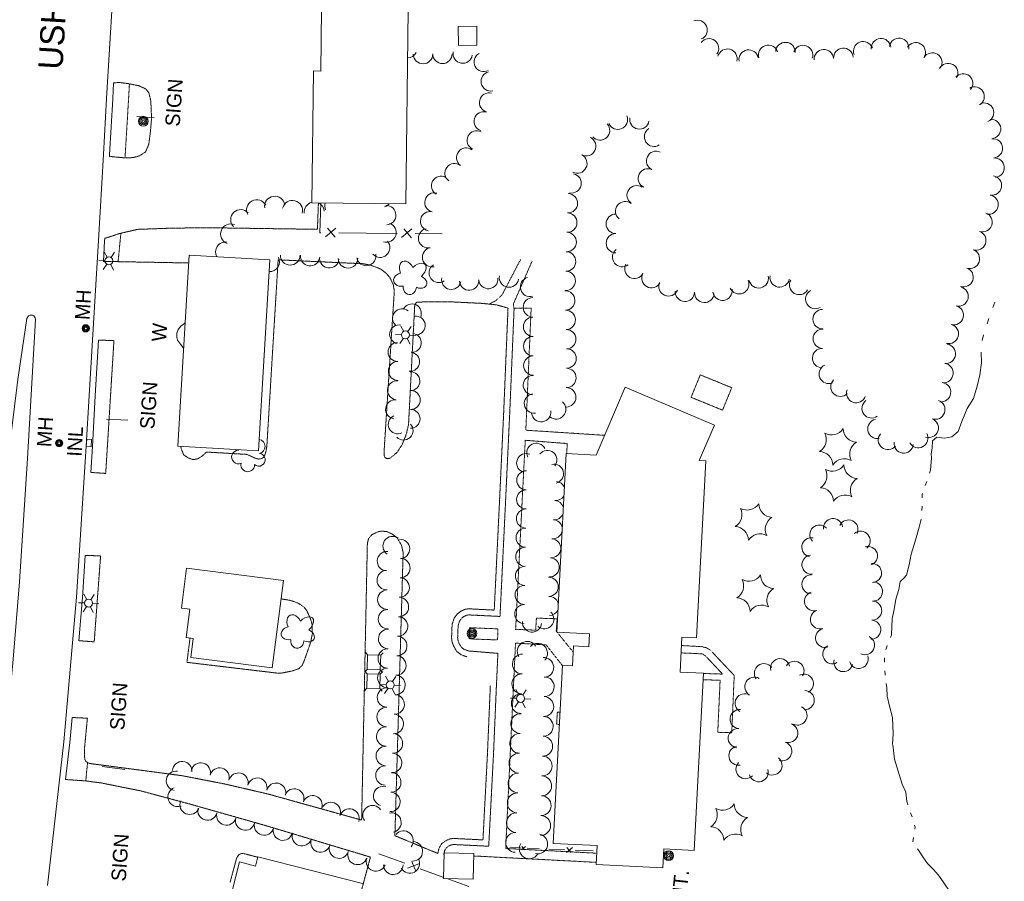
# Model space of a CAD drawing. Extents: x 386733 to 390135, y 98190 to 100008.
# Tile 8 of 12: x 387838 to 388244, y 99243 to 99598. Entities that reach past the tile are written whole.
import ezdxf
from ezdxf.enums import TextEntityAlignment as Align

# ---------------------------------------------------------------- set-up
doc = ezdxf.new("R2010")
doc.units = 0
doc.header["$LTSCALE"] = 0.005
doc.header["$MEASUREMENT"] = 0
for name, pattern in [('DGN Style 3', [37.5, 25, -12.5]), ('DGN Style 4', [56.5, 25, -12.5, 6.5, -12.5]), ('DGN Style 5', [20, 10, -10]), ('DGN Style 6', [74.75, 25, -12.5, 6.25, -12.5, 6, -12.5])]:
    doc.linetypes.add(name, pattern=pattern)
for name, color, linetype, lineweight in [('E_DRN_Grate', 5, 'Continuous', 15), ('E_DWY', 2, 'DGN Style 3', 15), ('E_LAND_Vegetation', 3, 'Continuous', 15), ('E_MISCPROP', 30, 'Continuous', 15), ('E_MISCPROP_HvyLine', 241, 'Continuous', 25), ('E_MISCPROP_Railing', 30, 'Continuous', 15), ('E_PATH_Sidewalk', 2, 'DGN Style 5', 15), ('E_RDWY', 21, 'Continuous', 25), ('E_RDWY_Name', 21, 'Continuous', 15), ('E_UTL_AboveGroundPipe', 30, 'DGN Style 4', 15), ('E_WTR', 4, 'DGN Style 6', 15)]:
    doc.layers.add(name, color=color, linetype=linetype, lineweight=lineweight)
doc.styles.add('Style-IGR_FONT_0', font='IGR_FONT_0.shx')

# ---------------------------------------------------------------- blocks, each defined once
blk = doc.blocks.new('WAL')
at = {"layer": 'E_MISCPROP_Railing', "color": 40, "linetype": 'Continuous', "lineweight": 0, "style": 'Style-IGR_FONT_0'}
blk.add_text('W', height=6, rotation=360, dxfattribs=at).set_placement((-2.3, -0.01), align=Align.MIDDLE_LEFT)
blk = doc.blocks.new('INLT')
at = {"layer": 'E_MISCPROP_Railing', "color": 40, "linetype": 'Continuous', "lineweight": 0, "flags": 128}
blk.add_lwpolyline([(3, -2), (3, 0), (0, 0), (0, -2), (3, -2)], dxfattribs=at)
blk = doc.blocks.new('INL')
at = {"layer": 'E_MISCPROP_Railing', "color": 40, "linetype": 'Continuous', "lineweight": 0, "style": 'Style-IGR_FONT_0'}
blk.add_text('INL', height=6, rotation=0, dxfattribs=at).set_placement((-5.79, -2.75))
blk = doc.blocks.new('MHO_8')
at = {"layer": 'E_DRN_Grate', "color": 20, "linetype": 'Continuous', "lineweight": 0}
for centre, radius in [((0.04, -0.06), 1.5), ((0.04, -0.06), 1.22), ((0.04, -0.07), 0.968), ((0.01, -0.08), 0.605)]:
    blk.add_circle(centre, radius, dxfattribs=at)
blk = doc.blocks.new('MHT_6')
at = {"layer": 'E_DRN_Grate', "color": 20, "linetype": 'Continuous', "lineweight": 0, "style": 'Style-IGR_FONT_0'}
blk.add_text('MH', height=6, rotation=0.0001, dxfattribs=at).set_placement((-0.35, -3.06), align=Align.CENTER)
blk = doc.blocks.new('MHO_9')
at = {"layer": 'E_DRN_Grate', "color": 20, "linetype": 'Continuous', "lineweight": 0}
for centre, radius in [((0.04, -0.06), 1.5), ((0.04, -0.06), 1.22), ((0.04, -0.07), 0.968), ((0.01, -0.08), 0.605)]:
    blk.add_circle(centre, radius, dxfattribs=at)
blk = doc.blocks.new('MHT_7')
at = {"layer": 'E_DRN_Grate', "color": 20, "linetype": 'Continuous', "lineweight": 0, "style": 'Style-IGR_FONT_0'}
blk.add_text('MH', height=6, rotation=360, dxfattribs=at).set_placement((-0.35, -3.06), align=Align.CENTER)
blk = doc.blocks.new('PED')
at = {"layer": 'E_UTL_AboveGroundPipe', "color": 101, "linetype": 'Continuous', "lineweight": 13}
for p, q in [((-2.34, 2.71), (-3.29, 3.77)), ((3.06, 2.71), (4.02, 3.77)), ((-3.29, -4.35), (-2.34, -3.29)), ((4.02, -4.35), (3.06, -3.29))]:
    blk.add_line(p, q, dxfattribs=at)
at = {"layer": 'E_UTL_AboveGroundPipe', "color": 101, "linetype": 'Continuous', "lineweight": 13, "flags": 128}
blk.add_lwpolyline([(-2.34, -3.29), (3.06, -3.29), (3.06, 2.71), (-2.34, 2.71)], close=True, dxfattribs=at)
blk = doc.blocks.new('LTP')
at = {"layer": 'E_MISCPROP', "color": 20, "linetype": 'Continuous', "lineweight": 0}
for p, q in [((-1.61, 0.09), (-4.22, 0.17)), ((-0.78, 1.46), (-1.98, 3.76)), ((0.86, 1.37), (2.22, 3.6)), ((1.66, 0), (4.18, -0.06)), ((-0.86, -1.4), (-2.22, -3.59)), ((0.78, -1.44), (2.02, -3.62))]:
    blk.add_line(p, q, dxfattribs=at)
blk.add_arc((0.02, 0.01), 1.64, 0, 360, dxfattribs=at)
blk = doc.blocks.new('POLE')
at = {"layer": 'E_MISCPROP', "color": 20, "linetype": 'Continuous', "lineweight": 0}
for radius in [2.02, 1.51, 1.01, 0.504]:
    blk.add_circle((0.03, -0.09), radius, dxfattribs=at)
blk = doc.blocks.new('POLE_2')
at = {"layer": 'E_MISCPROP', "color": 20, "linetype": 'Continuous', "lineweight": 0}
for centre, radius in [((-0.01, 0.02), 2.02), ((-0.01, 0.03), 1.52), ((0, -0.01), 1.01), ((0, 0), 0.502)]:
    blk.add_circle(centre, radius, dxfattribs=at)
blk = doc.blocks.new('ANT_1')
at = {"layer": 'E_MISCPROP', "color": 20, "linetype": 'Continuous', "lineweight": 0, "style": 'Style-IGR_FONT_0'}
blk.add_text('ANT.', height=6, rotation=359.9999, dxfattribs=at).set_placement((0.55, 2.61), align=Align.MIDDLE_LEFT)
blk = doc.blocks.new('PINEL')
at = {"layer": 'E_LAND_Vegetation', "color": 93, "linetype": 'Continuous', "lineweight": 0}
for centre, start, end in [((-8.23, 7.26), 275.2112, 0.9761), ((2.17, 10.66), 215.2112, 300.9761), ((10.31, 3.35), 155.2112, 240.9761), ((-10.49, -3.45), 335.2112, 60.9761), ((8.05, -7.36), 95.2112, 180.9761), ((-2.35, -10.75), 35.2112, 120.9761)]:
    blk.add_arc(centre, 5.72, start, end, dxfattribs=at)
blk = doc.blocks.new('TREE')
at = {"layer": 'E_LAND_Vegetation', "color": 93, "linetype": 'Continuous', "lineweight": 0}
for centre, major_axis, ratio in [((-1.07, 3.38), (0.91, -3.32), 0.782863), ((2.88, 1.66), (-3.52, -1.95), 0.691916), ((-3.74, -0.07), (3.29, -0.08), 0.832022), ((-1.48, -3.66), (1.2, 3.24), 0.716896), ((2.54, -2.64), (-3.34, 3.06), 0.560249)]:
    blk.add_ellipse(centre, major_axis=major_axis, ratio=ratio, start_param=1.570796, end_param=4.712389, dxfattribs=at)
blk = doc.blocks.new('SIGN')
at = {"layer": 'E_MISCPROP', "color": 20, "linetype": 'Continuous', "lineweight": 0, "style": 'Style-IGR_FONT_0'}
blk.add_text('SIGN', height=6, rotation=0, dxfattribs=at).set_placement((0, 0), align=Align.MIDDLE_LEFT)

msp = doc.modelspace()

# ---------------------------------------------------------------- linework, layer by layer
at = {"layer": 'E_DWY', "color": 51, "linetype": 'DGN Style 3', "lineweight": 0, "flags": 128}
for points in [[(387877.04, 99571.71), (387879.35, 99571.89), (387882.73, 99571.45), (387887.47, 99570.53), (387890.35, 99569.17), (387891.58, 99567.53), (387892.37, 99564.17), (387892.66, 99557.2), (387892.24, 99551.85), (387891.53, 99546.4), (387890.19, 99543.23), (387887.63, 99541.64), (387885.14, 99540.92), (387881.8, 99540.78), (387875.32, 99541.41)], [(387873.39, 99507.62), (387879.53, 99509.64), (387886.89, 99511.35), (387899.09, 99511.79), (387914.43, 99512.05), (387961.02, 99511.37), (387961.42, 99522.28)], [(387944.83, 99498.8), (387940.17, 99422), (387939.8, 99419.84), (387939.24, 99418.15), (387938.83, 99417.4), (387938.08, 99416.95), (387936.77, 99416.68), (387935.07, 99417.17), (387933.6, 99417.91), (387931.96, 99418.64), (387915.29, 99419.6), (387913.76, 99418.14), (387911.82, 99416.87), (387909.89, 99416.47), (387908.11, 99417.03), (387905.95, 99418.35), (387904.87, 99421.01), (387904.69, 99421.95)], [(388039.55, 99478.91), (388034.79, 99480.25), (388028.84, 99480.86), (388015.18, 99481.52), (388002.53, 99481.41), (388001.83, 99481.27), (388001.12, 99480.34), (387998.56, 99431.05), (387997.65, 99426.97), (387995.88, 99422.65), (387993.87, 99419.49), (387991.81, 99417.75), (387990.77, 99417.03), (387989.68, 99416.86), (387988.85, 99417.42), (387988.45, 99418.41), (387988.52, 99420.46), (387992.7, 99486.09), (387992.25, 99488.65), (387990.82, 99491.59), (387989.17, 99493.42), (387987.24, 99494.91), (387984.55, 99496.02), (387982.37, 99496.71), (387979.41, 99497.25), (387976.66, 99497.33), (387944.83, 99498.8)], [(387872.82, 99498.15), (387907.95, 99497.51)], [(388022.56, 99335.27), (388020.34, 99336.03), (388018.41, 99337.48), (388017.06, 99339.8), (388016.41, 99341.69), (388016.29, 99343.19), (388016.51, 99348.6), (388017.34, 99351.11), (388018.58, 99352.8), (388020, 99353.97), (388021.78, 99354.8), (388023.34, 99355.01), (388033.87, 99354.49), (388035.77, 99393.67), (388037.75, 99435.73), (388039.55, 99478.91)], [(388023.37, 99337.64), (388021.53, 99338.27), (388020.31, 99339.17), (388019.34, 99340.84), (388018.88, 99342.2), (388018.79, 99343.24), (388018.99, 99348.15), (388019.59, 99349.95), (388020.41, 99351.07), (388021.35, 99351.84), (388022.49, 99352.38), (388023.44, 99352.5), (388036.25, 99351.87), (388038.26, 99393.55), (388040.25, 99435.61), (388042.05, 99478.8)], [(387870.85, 99465.69), (387877.17, 99465.56), (387873.78, 99410.8), (387867.58, 99411.21)], [(387859.9, 99310.24), (387866.23, 99309.94), (387865.01, 99297.26), (387864.98, 99294.64), (387865.24, 99292.82), (387865.7, 99292.02), (387867.1, 99291.3), (387905.32, 99286.25), (387923.08, 99282.79), (387940.61, 99278.72), (387979.23, 99267.97), (387981.59, 99382.03), (387982.11, 99384.01), (387983.35, 99385.48), (387985.86, 99386.71), (387987.42, 99387.07), (387989.72, 99386.8), (387991.73, 99385.84), (387993.91, 99384.2), (387995.63, 99381.28), (387996.34, 99378.27), (387992.93, 99261.54), (388010.61, 99254.22)], [(387865.34, 99377.04), (387871.67, 99376.8), (387869.04, 99341.42), (387862.65, 99341.87)], [(387908.52, 99342.97), (387907.24, 99332.96), (387944.05, 99328.57), (387945.89, 99328.46), (387950.79, 99329.44), (387953.46, 99330.41), (387954.74, 99331.78), (387955.3, 99332.92), (387958.23, 99341.25), (387958.94, 99344.85), (387958.76, 99349.03), (387958.01, 99351.24), (387956.57, 99354.39), (387955.54, 99355.66), (387954.29, 99356.56), (387953.09, 99357.33), (387951.51, 99357.95), (387949.44, 99358.56), (387946, 99359.1)], [(388034.76, 99323.21), (388035.38, 99336.66), (388023.37, 99337.64)], [(388010.61, 99254.22), (388011.08, 99256.28), (388012.23, 99258.28), (388013.84, 99259.41), (388015.3, 99260.13), (388016.96, 99260.41), (388029.22, 99259.81), (388031.09, 99295.62), (388032.26, 99323.32)], [(388013.24, 99254.48), (388013.44, 99255.36), (388014.12, 99256.55), (388015.11, 99257.25), (388016.08, 99257.72), (388017.11, 99257.9), (388031.59, 99257.19), (388033.58, 99295.5), (388034.76, 99323.21)], [(387857.26, 99284.68), (387865.55, 99284.11), (387871.93, 99283.27), (387888.26, 99279.99), (387908.39, 99274.59), (387939.5, 99265.76), (387982.86, 99252.72), (387979.25, 99239.31), (387978.95, 99239.38)], [(387925, 99242.2), (387927.44, 99251.3), (387927.86, 99252.56), (387928.52, 99253.57), (387929.19, 99253.98), (387929.91, 99254.22), (387930.65, 99254.19), (387936.38, 99252.67)], [(388013.05, 99253.67), (388013.22, 99254.41)]]:
    msp.add_lwpolyline(points, dxfattribs=at)
at = {"layer": 'E_LAND_Vegetation', "color": 93, "linetype": 'Continuous', "lineweight": 0}
for centre, radius, start, end in [((388117.65, 99593.5), 4.02, 292.4074, 112.3921), ((388122.34, 99585.91), 4.02, 323.4174, 143.4021), ((388153.85, 99584.39), 4.02, 356.94, 176.9247), ((388185.89, 99584.72), 4.02, 20.1866, 200.1713), ((388193.24, 99585.99), 4.02, 5.5019, 185.4865), ((388200.7, 99586.14), 4.02, 351.221, 171.2057), ((388207.53, 99584.3), 4.02, 328.2475, 148.2322), ((387998.11, 99586.02), 4, 270.2266, 334.076), ((388004.53, 99583.55), 4, 180.8193, 0.804), ((388012.53, 99583.66), 4, 180.8193, 0.804), ((388020.88, 99583.78), 4, 170.047, 350.0317), ((388029.52, 99580.32), 4, 117.9883, 297.973), ((388129.94, 99581.65), 4.02, 345.2213, 165.206), ((388138.69, 99581.29), 4.02, 9.6361, 189.6208), ((388146.77, 99583.23), 4.02, 17.3168, 197.3015), ((388161.12, 99583.17), 4.02, 340.6483, 160.633), ((388169.7, 99581.44), 4.02, 4.1044, 184.0891), ((388177.72, 99582.02), 4.02, 4.1044, 184.0891), ((388214.37, 99580.06), 4.02, 328.2475, 148.2322), ((388220.88, 99575.77), 4, 331.6948, 151.6795), ((388032.42, 99572.35), 4, 102.6105, 282.5952), ((388227.06, 99571.49), 4, 319.7929, 139.7776), ((388031.74, 99563.61), 4, 75.4059, 255.3905), ((388231.81, 99566.09), 4, 300.7186, 120.7033), ((388235.71, 99559.42), 4, 293.5333, 113.518), ((388029.52, 99555.85), 4, 73.3911, 253.3758), ((388084.79, 99556.53), 4, 202.8779, 22.8626), ((388093.69, 99556.64), 4, 169.5362, 349.5209), ((388238.58, 99552.69), 4, 275.2439, 95.2285), ((388026.68, 99547.99), 4, 62.7879, 242.7726), ((388077.44, 99552.11), 4, 221.6642, 41.6489), ((388099.73, 99549.49), 4, 122.7415, 302.7262), ((388071.74, 99545.6), 4, 242.9816, 62.9663), ((388239.31, 99544.73), 4, 275.2439, 95.2285), ((388022.3, 99540.93), 4, 53.4265, 233.4112), ((388100.57, 99539.58), 4, 64.7213, 244.706), ((388068.11, 99538.48), 4, 242.9816, 62.9663), ((388240.04, 99536.77), 4, 275.2439, 95.2285), ((388017.53, 99534.51), 4, 53.4265, 233.4112), ((388097.16, 99532.35), 4, 64.7213, 244.706), ((388011.96, 99529.28), 4, 60.7104, 240.6951), ((388065.75, 99530.32), 4, 258.2654, 78.2501), ((388238.92, 99529.43), 4, 260.1255, 80.1102), ((388092.57, 99525.41), 4, 55.4598, 235.4445), ((387936, 99519.38), 4.18, 27.5736, 207.5582), ((387943.42, 99520.81), 4.18, 8.1609, 188.1456), ((387950.73, 99519.11), 4.18, 345.6109, 165.5956), ((388009.23, 99522.44), 4, 75.9057, 255.8904), ((388064.22, 99522.12), 4, 268.1511, 88.1358), ((388087.81, 99518.81), 4, 51.5679, 231.5525), ((388237.55, 99521.56), 4, 260.1255, 80.1102), ((387929.45, 99515.33), 4.18, 43.2734, 223.2581), ((387959.7, 99518.42), 4.18, 103.8581, 185.9459), ((387959.7, 99518.42), 4.18, 5.9612, 67.4686), ((387968.22, 99521.04), 4.18, 163.2133, 202.4611), ((387987.5, 99524.4), 4, 286.8376, 321.7548), ((387989.37, 99517.19), 4, 272.9091, 92.8938), ((388007.47, 99514.7), 4, 77.5135, 257.4982), ((388063.96, 99514.13), 4, 268.1511, 88.1358), ((388083.96, 99513.63), 4, 90.2447, 270.2294), ((388235.07, 99514.3), 4, 251.2532, 71.2379), ((387925.31, 99509.42), 4.18, 68.2302, 248.2149), ((387989.46, 99510.03), 4, 251.4607, 71.4454), ((388006.64, 99507.7), 4, 101.9181, 281.9028), ((388232.5, 99506.74), 4, 250.9227, 70.9073), ((387986.86, 99503.77), 4, 221.9071, 41.8917), ((388063.7, 99506.14), 4, 268.1511, 88.1358), ((388083.99, 99505.64), 4, 90.2447, 270.2294), ((387923.2, 99501.98), 4.18, 83.0203, 208.0416), ((388008.29, 99499.88), 4, 101.9181, 281.9028), ((388086.58, 99499.92), 4, 127.3839, 307.3685), ((388229.88, 99499.19), 4, 250.9227, 70.9073), ((387941.4, 99497.94), 4, 265.6511, 28.6534), ((387949.8, 99500.61), 4, 178.9118, 358.8965), ((387957.97, 99500.31), 4, 173.7543, 353.739), ((387965.92, 99499.44), 4, 173.7543, 353.739), ((387973.62, 99499.38), 4, 181.3731, 1.3578), ((387981.14, 99500.39), 4, 191.6786, 11.6633), ((388063.48, 99498.13), 4, 268.6245, 88.6091), ((388011.03, 99493.41), 4, 124.271, 304.2557), ((388063.29, 99490.14), 4, 268.6245, 88.6091), ((388091.6, 99495.09), 4, 151.4054, 331.3901), ((388227.27, 99491.63), 4, 250.9227, 70.9073), ((388016.2, 99490.58), 4, 167.9054, 347.8901), ((388023.52, 99490.26), 4, 184.0281, 4.0128), ((388031.43, 99490.88), 4, 185.5893, 5.574), ((388039.96, 99491.48), 4, 169.7188, 349.7035), ((388048.62, 99487.62), 4, 105.5104, 285.495), ((388098.62, 99491.27), 4, 151.4054, 331.3901), ((388134.81, 99488.77), 4, 203.4742, 23.4588), ((388142.83, 99491.18), 4, 192.3346, 12.3193), ((388151.48, 99491.54), 4, 169.9361, 349.9208), ((388159.49, 99488.44), 4, 150.2002, 330.1848), ((388063.11, 99482.04), 4, 271.5908, 91.5755), ((388105.65, 99487.89), 4, 156.5418, 336.5265), ((388127.9, 99486.05), 4, 188.9535, 8.9381), ((388166.15, 99482.65), 4, 120.5033, 300.488), ((388225.21, 99483.73), 4, 255.4749, 75.4596), ((388049.79, 99479.23), 4, 90.4761, 270.4608), ((388112.44, 99485.63), 4, 176.8498, 356.8344), ((388120.42, 99485.19), 4, 176.8498, 356.8344), ((387995.89, 99474.77), 3.9, 49.7914, 229.7761), ((387999.93, 99476.72), 3.9, 333.3539, 153.3386), ((388063.33, 99474.05), 4, 271.5908, 91.5755), ((388169.17, 99474.36), 4, 90.7603, 270.745), ((388223.2, 99475.99), 4, 255.4749, 75.4596), ((388001.52, 99471.74), 3.9, 277.5841, 97.5688), ((388049.86, 99471.24), 4, 90.4761, 270.4608), ((387994.68, 99468.11), 3.9, 78.7549, 258.7396), ((388063.55, 99466.06), 4, 271.5908, 91.5755), ((388169.23, 99466.27), 4, 88.182, 268.1667), ((388221.2, 99468.26), 4, 255.4749, 75.4596), ((387999.93, 99464.58), 3.9, 264.8319, 84.8166), ((388049.92, 99463.24), 4, 90.4761, 270.4608), ((387994.03, 99460.83), 3.9, 91.0122, 270.9969), ((388063.69, 99458.14), 4, 269.4129, 89.3976), ((388168.98, 99458.28), 4, 88.182, 268.1667), ((388219.97, 99460.1), 4, 262.767, 82.7517), ((387999.22, 99456.82), 3.9, 264.8319, 84.8166), ((388049.99, 99455.25), 4, 90.4761, 270.4608), ((387994.17, 99453.04), 3.9, 91.0122, 270.9969), ((388063.6, 99450.15), 4, 269.4129, 89.3976), ((388171.71, 99451.78), 4, 113.2245, 293.2092), ((388218.97, 99452.16), 4, 262.767, 82.7517), ((387999.32, 99448.8), 3.9, 271.3933, 91.378), ((388049.79, 99447.18), 4, 88.2917, 268.2764), ((387993.79, 99445.06), 3.9, 85.0845, 265.0691), ((388063.52, 99442.15), 4, 269.4129, 89.3976), ((388176.52, 99446.5), 4, 134.8533, 314.8379), ((388217.96, 99444.23), 4, 262.767, 82.7517), ((387999.47, 99441.08), 3.9, 269.4146, 89.3993), ((388050.26, 99439.61), 4, 98.7885, 278.7732), ((388183, 99443.87), 4, 160.2042, 340.1889), ((387993.02, 99437.22), 3.9, 82.7014, 262.6861), ((388059.37, 99437.19), 4, 229.7922, 49.7769), ((388189.38, 99437.59), 4, 125.7595, 305.7442), ((388215.59, 99437.09), 4, 250.3471, 70.3317), ((387994.12, 99431), 3.9, 115.6035, 295.5882), ((387999.39, 99433.29), 3.9, 269.4146, 89.3993), ((388053.24, 99436.06), 4, 187.1253, 7.1099), ((388212.9, 99429.57), 4, 250.3471, 70.3317), ((387996.5, 99428.43), 3.9, 223.888, 43.8727), ((388191.75, 99429.13), 4, 101.1273, 281.112), ((388196.1, 99424.6), 4, 140.5024, 320.487), ((388208.59, 99425.37), 4, 208.6779, 28.6626), ((387936.47, 99421.92), 2.97, 282.0667, 79.3385), ((388051.22, 99419.3), 3.94, 26.8978, 206.8825), ((388202.58, 99423.16), 4, 172.7628, 352.7475), ((387928.44, 99417.54), 2.78, 87.3868, 295.1598), ((387930.64, 99422.44), 2.97, 219.2552, 225.6498), ((387936.86, 99416.41), 2.61, 226.772, 84.7046), ((388047.04, 99415.05), 3.94, 67.3238, 247.3085), ((388055.77, 99416.36), 3.94, 320.9166, 140.9013), ((387932.3, 99414.26), 2.78, 164.0638, 5.0749), ((388058.49, 99410.67), 3.94, 282.5113, 102.496), ((388047.08, 99407.96), 3.94, 89.5616, 269.5463), ((388059.19, 99403.52), 3.94, 26.1025, 85.5355), ((388047.02, 99400.09), 3.94, 89.5616, 269.5463), ((388059.19, 99403.52), 3.94, 265.5509, 327.9103), ((388058.58, 99395.67), 3.94, 19.3578, 85.5355), ((388046.92, 99392.2), 3.94, 89.009, 268.9937), ((388058.58, 99395.67), 3.94, 265.5509, 334.655), ((388057.97, 99387.82), 3.94, 9.6022, 85.5355), ((388167.83, 99385.6), 3.93, 42.5828, 222.5675), ((388173.47, 99388.29), 3.93, 7.5667, 187.5513), ((388179.82, 99387.71), 3.93, 334.5292, 154.5139), ((387992, 99380.85), 4.02, 54.9838, 234.9685), ((388046.78, 99384.32), 3.94, 89.009, 268.9937), ((388057.97, 99387.82), 3.94, 265.5509, 344.4106), ((388184.81, 99383.07), 3.93, 309.7834, 129.7681), ((387995.01, 99379.66), 4.02, 273.2895, 93.2741), ((388057.36, 99379.97), 3.94, 265.5509, 85.5355), ((388164.53, 99380.38), 3.93, 79.2032, 259.1879), ((388187.86, 99376.83), 3.93, 288.0777, 108.0624), ((387989.69, 99374.64), 4.02, 85.8782, 265.8628), ((388046.64, 99376.45), 3.94, 89.009, 268.9937), ((388164.58, 99373.2), 3.93, 96.0624, 276.0471), ((387995.19, 99371.83), 4.02, 267.8391, 87.8237), ((388046.51, 99368.58), 3.94, 89.009, 268.9937), ((388056.74, 99372.12), 3.94, 265.5509, 85.5355), ((388189.55, 99369.76), 3.93, 273.224, 93.2087), ((387989.6, 99366.82), 4.02, 91.7483, 271.733), ((388164.57, 99365.1), 3.93, 88.9349, 268.9196), ((387994.89, 99363.8), 4.02, 267.8391, 87.8237), ((388046.37, 99360.71), 3.94, 89.009, 268.9937), ((388056.3, 99364.06), 3.94, 271.3241, 91.3088), ((388189.95, 99362.13), 3.93, 267.3416, 87.3263), ((387989.85, 99358.79), 4.02, 91.7483, 271.733), ((388165.62, 99358.12), 3.93, 108.1006, 288.0853), ((387994.58, 99355.78), 4.02, 267.5118, 87.4965), ((388046.23, 99352.83), 3.94, 89.009, 268.9937), ((388056.48, 99356.19), 3.94, 18.0047, 91.3088), ((388189.58, 99354.28), 3.93, 267.3416, 87.3263), ((387990.09, 99350.75), 4.02, 91.7483, 271.733), ((388054.51, 99350.72), 3.94, 228.2427, 48.2274), ((388056.48, 99356.19), 3.94, 271.3241, 336.0081), ((388168.06, 99350.65), 3.93, 108.1006, 288.0853), ((387994.23, 99347.74), 4.02, 267.5118, 87.4965), ((388049.47, 99349.37), 3.94, 174.8683, 354.853), ((388189.22, 99346.44), 3.93, 267.3416, 87.3263), ((387990.18, 99342.61), 4.02, 88.8526, 268.8373), ((388170.2, 99342.99), 3.93, 105.097, 285.0817), ((387993.88, 99339.71), 4.02, 267.5118, 87.4965), ((388047.44, 99337.51), 4.08, 32.0906, 212.0753), ((388051.75, 99336.69), 4.08, 317.1935, 137.1781), ((388186.67, 99340.02), 3.93, 243.7285, 63.7131), ((387990.02, 99334.57), 4.02, 88.8526, 268.8373), ((388045.44, 99332.26), 4.08, 88.5315, 268.5162), ((388173.2, 99336.31), 3.93, 118.5788, 298.5634), ((387993.53, 99331.68), 4.02, 267.5118, 87.4965), ((388054.3, 99330.84), 4.08, 274.7977, 94.7824), ((388145.01, 99328.49), 3.95, 36.6128, 216.5974), ((388151.64, 99330.53), 3.95, 12.7693, 192.754), ((388157.58, 99329.45), 3.95, 327.6026, 147.5873), ((388177.75, 99333.05), 3.93, 165.1385, 345.1232), ((388184.09, 99334.39), 3.93, 197.9683, 17.953), ((387989.85, 99326.54), 4.02, 88.8526, 268.8373), ((388045.23, 99324.09), 4.08, 88.5315, 268.5162), ((388161.44, 99324.17), 3.95, 296.5959, 116.5806), ((387993.18, 99323.65), 4.02, 267.5118, 87.4965), ((388054.49, 99322.92), 4.08, 268.5333, 88.518), ((388141.04, 99322.92), 3.95, 59.8891, 239.8738), ((387989.69, 99318.5), 4.02, 88.8526, 268.8373), ((388045.02, 99315.93), 4.08, 88.5315, 268.5162), ((388137.08, 99316.08), 3.95, 59.8891, 239.8738), ((388161.77, 99317.38), 3.95, 269.1911, 89.1758), ((387992.83, 99315.62), 4.02, 267.5118, 87.4965), ((388054.28, 99314.75), 4.08, 268.5333, 88.518), ((387989.53, 99310.46), 4.02, 88.8526, 268.8373), ((387992.47, 99307.59), 4.02, 267.5118, 87.4965), ((388044.74, 99307.73), 4.08, 87.5772, 267.5619), ((388134.98, 99309.57), 3.95, 84.4435, 264.4281), ((388158.8, 99311.05), 3.95, 244.6014, 64.5861), ((388054.07, 99306.59), 4.08, 268.5333, 88.518), ((388155.03, 99303.83), 3.95, 251.4867, 71.4714), ((387989.37, 99302.42), 4.02, 88.8526, 268.8373), ((387992.12, 99299.56), 4.02, 267.5118, 87.4965), ((388044.39, 99299.57), 4.08, 87.5772, 267.5619), ((388134.22, 99301.71), 3.95, 84.4435, 264.4281), ((388053.86, 99298.42), 4.08, 268.5333, 88.518), ((388152.53, 99296.34), 3.95, 251.4867, 71.4714), ((387989.2, 99294.39), 4.02, 88.8526, 268.8373), ((387991.77, 99291.53), 4.02, 267.5118, 87.4965), ((388044.04, 99291.41), 4.08, 87.5772, 267.5619), ((388134.49, 99294.49), 3.95, 100.8036, 280.7883), ((387905.31, 99288.11), 4.02, 355.8197, 175.8044), ((387912.93, 99287.52), 4.02, 345.0655, 165.0502), ((388053.65, 99290.26), 4.08, 268.5333, 88.518), ((388137.39, 99288.95), 3.95, 136.4248, 316.4095), ((388148.51, 99290.48), 3.95, 231.7235, 51.7082), ((387902.74, 99284.13), 4.02, 80.1705, 260.1552), ((387920.69, 99285.45), 4.02, 345.0655, 165.0502), ((387928.46, 99283.38), 4.02, 345.0655, 165.0502), ((387989.04, 99286.35), 4.02, 88.8526, 268.8373), ((387991.42, 99283.49), 4.02, 267.5118, 87.4965), ((388043.7, 99283.25), 4.08, 87.5772, 267.5619), ((388142.82, 99287.7), 3.95, 196.3499, 16.3346), ((387936.23, 99281.31), 4.02, 345.0655, 165.0502), ((387943.99, 99279.23), 4.02, 345.0655, 165.0502), ((388053.44, 99282.09), 4.08, 268.5333, 88.518), ((387903.46, 99277.52), 4.02, 110.5801, 290.5648), ((387951.46, 99276.86), 4.02, 339.6607, 159.6454), ((387988.14, 99277.88), 4.02, 74.2334, 254.218), ((387991.07, 99275.46), 4.02, 267.5118, 87.4965), ((388043.35, 99275.08), 4.08, 87.5772, 267.5619), ((387908.38, 99274.3), 4.02, 157.03, 337.0147), ((387958.99, 99274.06), 4.02, 339.6607, 159.6454), ((387966.53, 99271.27), 4.02, 339.6607, 159.6454), ((388053.23, 99273.93), 4.08, 268.5333, 88.518), ((387915.73, 99271.91), 4.02, 165.1006, 345.0853), ((387974.22, 99268.6), 4.02, 342.3148, 162.2995), ((387983.73, 99269.97), 4.02, 33.8631, 213.8477), ((388043, 99266.92), 4.08, 87.5772, 267.5619), ((387923.5, 99269.84), 4.02, 165.1006, 345.0853), ((387931.26, 99267.77), 4.02, 165.1006, 345.0853), ((387991.51, 99266.95), 4.02, 282.3805, 102.3652), ((388053.02, 99265.76), 4.08, 268.5333, 88.518), ((387939.03, 99265.71), 4.02, 165.1006, 345.0853), ((387946.8, 99263.64), 4.02, 165.1006, 345.0853), ((387996.52, 99259.5), 4.02, 319.7988, 139.7834), ((387954.63, 99261.31), 4.02, 161.517, 341.5017), ((387962.25, 99258.76), 4.02, 161.517, 341.5017), ((388000.31, 99255.1), 4.02, 268.3285, 88.3132), ((388042.66, 99258.76), 4.08, 87.5772, 267.5619), ((388051.78, 99258.14), 4.08, 257.4346, 77.4193), ((387969.88, 99256.21), 4.02, 161.517, 341.5017), ((387977.53, 99253.63), 4.02, 160.4143, 340.399), ((388048.27, 99256.1), 4.08, 147.3429, 327.3276), ((387985.11, 99250.94), 4.02, 160.4143, 340.399), ((387999.11, 99250.1), 4.02, 208.7583, 28.743), ((387992.28, 99249.56), 4.02, 180.2162, 0.2009)]:
    msp.add_arc(centre, radius, start, end, dxfattribs=at)
at = {"layer": 'E_MISCPROP', "color": 20, "linetype": 'Continuous', "lineweight": 0}
for p, q in [((387886.66, 99557.82), (387893.72, 99557.32)), ((387874.14, 99433.21), (387882.88, 99432.76)), ((387881.67, 99288.81), (387872.27, 99290))]:
    msp.add_line(p, q, dxfattribs=at)
at = {"layer": 'E_MISCPROP_HvyLine', "color": 241, "linetype": 'Continuous', "lineweight": 13, "flags": 128}
for points in [[(387997.41, 99521.85), (387997.41, 99521.85), (387998.36, 99601.81), (387998.36, 99601.81), (387962.72, 99602.24), (387962.41, 99576.58), (387962.41, 99576.58), (387962.41, 99576.58), (387959.34, 99576.61), (387959.34, 99576.61), (387958.7, 99522.31), (387997.41, 99521.85)], [(388019.02, 99594.95), (388019.02, 99594.95), (388026.66, 99595.01), (388026.72, 99587.21), (388026.72, 99587.21), (388019.08, 99587.16), (388019.02, 99594.95)], [(387941.37, 99498.73), (387941.37, 99498.73), (387936.74, 99420.06), (387936.74, 99420.06), (387903.51, 99422.02), (387908.14, 99500.69), (387908.14, 99500.69), (387941.37, 99498.73)], [(387946.97, 99366.69), (387946.97, 99366.69), (387907.09, 99371.74), (387907.09, 99371.74), (387905.01, 99355.34), (387908.45, 99354.9), (387908.45, 99354.9), (387908.45, 99354.9), (387906.96, 99343.16), (387909.83, 99342.8), (387909.83, 99342.8), (387909.83, 99342.8), (387908.84, 99334.96), (387942.41, 99330.71), (387942.41, 99330.71), (387946.97, 99366.69)], [(388012.98, 99243.95), (388025.24, 99243.66), (388025.48, 99254.2), (388025.48, 99254.2), (388013.22, 99254.48), (388013.22, 99254.48), (388013.22, 99254.48)]]:
    msp.add_lwpolyline(points, close=True, dxfattribs=at)
for points in [[(388118.37, 99416.11), (388124.59, 99430.64), (388124.59, 99430.64), (388124.59, 99430.64), (388087.81, 99446.35), (388087.81, 99446.35), (388075.81, 99418.34)], [(388118.37, 99416.11), (388121.03, 99415.97), (388121.03, 99415.97), (388121.03, 99415.97), (388117.21, 99343), (388117.21, 99343), (388111.21, 99343.31), (388110.46, 99328.94), (388110.46, 99328.94), (388110.46, 99328.94), (388120.1, 99328.44), (388120.1, 99328.44), (388116.28, 99255.44), (388116.28, 99255.44), (388103.77, 99256.09), (388103.35, 99248.24), (388103.35, 99248.24), (388075.83, 99249.68), (388075.83, 99249.68), (388075.83, 99249.68), (388076.28, 99257.44), (388076.28, 99257.44), (388058.1, 99258.39), (388058.1, 99258.39), (388061.94, 99331.75), (388061.94, 99331.75), (388061.94, 99331.75), (388066.05, 99331.53), (388066.05, 99331.53), (388066.48, 99339.72), (388072.83, 99339.39), (388072.83, 99339.39), (388073.1, 99344.66), (388073.1, 99344.66), (388073.1, 99344.66), (388059.6, 99345.36), (388063.45, 99418.98), (388063.45, 99418.98), (388075.81, 99418.34)], [(387922.25, 99224.71), (387928.84, 99250.71), (387935.45, 99249.03), (387935.45, 99249.03), (387935.45, 99249.03), (387936.41, 99252.82), (387979.58, 99241.88)]]:
    msp.add_lwpolyline(points, dxfattribs=at)
at = {"layer": 'E_MISCPROP_Railing', "color": 40, "linetype": 'Continuous', "lineweight": 0}
for p, q in [((387968.56, 99511.84), (387964.34, 99508.23)), ((387968.34, 99508.19), (387965.22, 99511.79)), ((387999.94, 99511.57), (387995.72, 99507.96)), ((387999.72, 99507.92), (387996.6, 99511.52)), ((388045.12, 99255.75), (388046.76, 99257.11)), ((388045.23, 99257.15), (388046.4, 99255.75)), ((388063.61, 99254.59), (388066.13, 99256.64)), ((388063.79, 99256.72), (388065.56, 99254.57)), ((388001.5, 99246.98), (387999.96, 99250.94)), ((388002.78, 99249.98), (387998.16, 99248.2))]:
    msp.add_line(p, q, dxfattribs=at)
at = {"layer": 'E_MISCPROP_Railing', "color": 40, "linetype": 'Continuous', "lineweight": 0, "flags": 128}
for points in [[(387962.44, 99509.93), (387962.02, 99509.94), (387962.46, 99522.26)], [(387981.06, 99509.77), (387969.85, 99509.87)], [(387993.82, 99509.66), (387981.06, 99509.77)], [(388012.45, 99509.5), (388001.23, 99509.6)], [(388040.33, 99256.63), (388044.63, 99256.52)], [(388047.48, 99256.45), (388052.37, 99256.32)], [(388056.33, 99256), (388062.88, 99255.77)], [(388067.21, 99255.61), (388074.66, 99255.35)], [(387997.06, 99250.2), (387986.37, 99254.1)], [(388012.68, 99244.51), (388003.28, 99247.94)], [(388012.99, 99244.4), (388012.68, 99244.51)], [(388023.36, 99240.62), (388014.31, 99243.92)]]:
    msp.add_lwpolyline(points, dxfattribs=at)
at = {"layer": 'E_MISCPROP_Railing', "color": 40, "linetype": 'Continuous', "lineweight": 13, "flags": 128}
msp.add_lwpolyline([(387906.51, 99472.97), (387906.3, 99472.63), (387904.8, 99471.41), (387903.64, 99470.06), (387903.11, 99468.58), (387903.06, 99466.8), (387903.36, 99465.65), (387904.53, 99464.11), (387905.49, 99462.88), (387905.88, 99462.24)], dxfattribs=at)
at = {"layer": 'E_PATH_Sidewalk', "color": 51, "linetype": 'DGN Style 5', "lineweight": 0, "flags": 128}
for points in [[(387883.56, 99571.29), (387881.74, 99540.79)], [(387878.9, 99498.04), (387880.02, 99509.76)], [(388031.71, 99480.56), (388034.47, 99481.96), (388037.05, 99484.29), (388044.71, 99498.92)], [(388049.43, 99498.22), (388041.79, 99480.68), (388041.95, 99478.81), (388049.08, 99478.89), (388046.88, 99428.6), (388079.29, 99426.49)], [(388063.76, 99418.97), (388063.94, 99423.11), (388046.65, 99424.43), (388042.68, 99346.54), (388050.94, 99346.22), (388051.25, 99351.2), (388059.79, 99350.89), (388059.41, 99345.83), (388059.61, 99345.59)], [(388059.8, 99345.35), (388066.35, 99337.23)], [(388061.93, 99331.68), (388055.23, 99340.17), (388042.64, 99340.86), (388038.58, 99256.27), (388076.1, 99254.33)], [(388120.09, 99328.38), (388127.97, 99328.12), (388121.01, 99335.55), (388119.62, 99336.46), (388110.88, 99336.85)], [(388111.03, 99339.87), (388119.45, 99339.43), (388121.46, 99338.87), (388122.83, 99338.11), (388132.75, 99327.58), (388131.74, 99303.97), (388125.97, 99304.14), (388126.94, 99325.56), (388119.96, 99325.81)], [(388060.66, 99307.39), (388059.57, 99307.47), (388059.88, 99312.45), (388060.92, 99312.39)], [(387865.55, 99284.11), (387866.3, 99291.71)], [(388013.05, 99253.67), (388013.2, 99253.66)], [(388075.88, 99250.56), (388025.46, 99253.18)]]:
    msp.add_lwpolyline(points, dxfattribs=at)
for points in [[(388114.99, 99442.16), (388127.94, 99436.86), (388131.73, 99446.11), (388118.77, 99451.41)], [(388023.72, 99347.21), (388035.41, 99346.76), (388035.24, 99342.19), (388023.54, 99342.63)]]:
    msp.add_lwpolyline(points, close=True, dxfattribs=at)
at = {"layer": 'E_RDWY', "color": 21, "linetype": 'Continuous', "lineweight": 13, "flags": 128}
for points in [[(387902.11, 99984.26), (387897.43, 99927.91), (387893.66, 99885.2), (387889.8, 99835.25), (387886.93, 99788.54), (387882.47, 99711.83), (387879.56, 99659.5), (387877.86, 99628.12), (387876.56, 99606), (387874.16, 99565.33), (387872.86, 99542.19), (387870.84, 99506.81), (387866.97, 99442.96), (387865.79, 99422.07), (387861.7, 99359.8), (387856.52, 99300.18), (387849.73, 99240.99)], [(387877.04, 99571.71), (387876.65, 99565.19), (387875.36, 99542.05), (387875.32, 99541.41)], [(387873.39, 99507.62), (387873.34, 99506.67), (387872.82, 99498.15)], [(387821.19, 99258.42), (387824.07, 99300.43), (387826.19, 99342.9), (387827.19, 99362.82), (387828, 99372.55), (387831.97, 99403.9), (387837.59, 99449.47), (387841.34, 99474.68), (387842, 99475.66), (387842.71, 99475.98), (387843.59, 99475.96), (387844.23, 99475.67), (387844.68, 99474.96), (387844.87, 99474.19), (387841.5, 99416.93), (387838.27, 99366.15), (387835.7, 99334.26), (387831.36, 99288.5), (387827.68, 99257.78)], [(387870.85, 99465.69), (387869.46, 99442.81), (387868.28, 99421.91), (387867.58, 99411.21)], [(387865.34, 99377.04), (387864.19, 99359.61), (387862.65, 99341.87)], [(387859.9, 99310.24), (387859.01, 99299.93), (387857.26, 99284.68)]]:
    msp.add_lwpolyline(points, dxfattribs=at)
at = {"layer": 'E_WTR', "color": 161, "linetype": 'Continuous', "lineweight": 0, "flags": 128}
for points in [[(388239.36, 99479.14), (388240.19, 99481.37)], [(388236.94, 99472.4), (388237.7, 99474.66)], [(388234.97, 99465.53), (388235.53, 99467.84)], [(388225.09, 99428.04), (388226.59, 99432.22), (388228.76, 99437.55), (388231.3, 99441.68), (388232.87, 99446.69), (388233.98, 99451.46), (388234.67, 99456.32), (388234.56, 99460.81)], [(388213.27, 99410.85), (388213.64, 99412.11), (388214.04, 99417.16), (388213.9, 99418.93), (388214.25, 99421.23), (388214.42, 99424.2), (388216.28, 99425.79), (388219.34, 99425.36), (388222.46, 99425.83), (388225.09, 99428.04)], [(388211.46, 99405.88), (388212.12, 99407.52)], [(388210.21, 99400.78), (388210.22, 99402.07), (388210.37, 99402.53)], [(388210.09, 99395.49), (388210.15, 99397.25)], [(388202.6, 99367.68), (388203.73, 99368.82), (388204.82, 99373.1), (388205.61, 99377.57), (388207.47, 99383.29), (388208.94, 99388.63), (388209.84, 99391.98)], [(388197.15, 99343.16), (388197.61, 99344.33), (388197.8, 99351.08), (388198.72, 99354.8), (388199.4, 99359.05), (388200.52, 99362.92), (388201.14, 99366.2), (388202.6, 99367.68)], [(388195.27, 99338.23), (388195.44, 99339), (388195.83, 99339.89)], [(388194.61, 99333), (388194.63, 99334.77)], [(388194.95, 99327.72), (388194.93, 99327.89), (388194.8, 99329.48)], [(388198.06, 99298.93), (388198.01, 99299.3), (388198.21, 99303.5), (388197.99, 99310.22), (388196.71, 99314.85), (388195.81, 99318.97), (388195.59, 99322.52), (388195.38, 99324.22)], [(388204.22, 99274.28), (388203.84, 99275.6), (388203.52, 99279.42), (388202.01, 99282.73), (388201.2, 99285), (388199.69, 99289.96), (388198.81, 99293.04), (388198.06, 99298.93)], [(388206.04, 99269.32), (388205.35, 99270.94)], [(388207.12, 99264.22), (388207.26, 99265.1), (388207.04, 99265.94)], [(388206.36, 99258.99), (388206.33, 99259.05), (388206.57, 99260.73)], [(388216.76, 99245.4), (388214.84, 99247.67), (388212.44, 99250.08), (388210.42, 99252.8), (388208.99, 99255.15), (388208.32, 99256.06)], [(388216.76, 99245.4), (388217.66, 99244.33), (388221.18, 99239.13), (388223.37, 99236.77), (388226.02, 99235.55), (388229.24, 99233.21), (388232.34, 99229.76), (388234.53, 99226.58), (388235.64, 99223.24), (388235.65, 99223.14)]]:
    msp.add_lwpolyline(points, dxfattribs=at)

# ---------------------------------------------------------------- block references
at = {"layer": 'E_DRN_Grate', "color": 20, "linetype": 'Continuous', "lineweight": 0}
for name, p, xscale, yscale, zscale, rotation in [('MHT_6', (387864.41, 99480.65), 0.9999987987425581, 0.9999987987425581, 0.9999987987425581, 86.65556760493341), ('MHO_8', (387865.47, 99470.54), 0.9999987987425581, 0.9999987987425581, 0.9999987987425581, 86.65556760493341), ('MHT_7', (387848.69, 99428.28), 0.9999979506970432, 0.9999979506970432, 0.9999979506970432, 86.67935065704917), ('MHO_9', (387854.51, 99423.24), 0.9999979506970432, 0.9999979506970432, 0.9999979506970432, 86.67935065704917)]:
    msp.add_blockref(name, p, dxfattribs=dict(at, xscale=xscale, yscale=yscale, zscale=zscale, rotation=rotation))
at = {"layer": 'E_LAND_Vegetation', "color": 93, "linetype": 'Continuous', "lineweight": 0, "rotation": 85.99226326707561}
for name, p in [('TREE', (387999.27, 99491.46)), ('PINEL', (388175.47, 99421.84)), ('PINEL', (388175.76, 99406.89)), ('PINEL', (388140.69, 99390.9)), ('PINEL', (388141.36, 99361.55)), ('TREE', (387952.93, 99345.78)), ('PINEL', (388130.57, 99267.22))]:
    msp.add_blockref(name, p, dxfattribs=at)
at = {"layer": 'E_MISCPROP', "color": 20, "linetype": 'Continuous', "lineweight": 0}
for name, p, xscale, yscale, zscale, rotation in [('SIGN', (387901.24, 99553.8), 1.000002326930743, 1.000002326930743, 1.000002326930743, 86.06795715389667), ('POLE', (387889.3, 99555.81), 0.9999978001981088, 0.9999978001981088, 0.9999978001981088, 178.4803656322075), ('LTP', (387875.1, 99498.4), 0.9999978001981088, 0.9999978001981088, 0.9999978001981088, 178.4803656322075), ('LTP', (387997.31, 99467.85), 0.9999978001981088, 0.9999978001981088, 0.9999978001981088, 178.4803656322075), ('SIGN', (387890.81, 99429.07), 1.000002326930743, 1.000002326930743, 1.000002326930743, 86.06795715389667), ('LTP', (387866.74, 99357.37), 0.9999978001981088, 0.9999978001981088, 0.9999978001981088, 178.4803656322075), ('POLE', (388024.73, 99344.75), 0.9999978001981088, 0.9999978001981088, 0.9999978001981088, 178.4803656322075), ('LTP', (387991.03, 99323.65), 0.9999978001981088, 0.9999978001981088, 0.9999978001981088, 178.4803656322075), ('SIGN', (387878.43, 99305.06), 1.000002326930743, 1.000002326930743, 1.000002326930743, 86.06795715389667), ('LTP', (388044.73, 99318.09), 0.9999978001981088, 0.9999978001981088, 0.9999978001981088, 178.4803656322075), ('SIGN', (387879, 99242.78), 1.000002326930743, 1.000002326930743, 1.000002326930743, 86.06795715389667), ('POLE_2', (388105.75, 99253.31), 1.000001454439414, 1.000001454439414, 1.000001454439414, 86.23160739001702), ('ANT_1', (388111.88, 99228.47), 0.9999982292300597, 0.9999982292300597, 0.9999982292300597, 84.16771024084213)]:
    msp.add_blockref(name, p, dxfattribs=dict(at, xscale=xscale, yscale=yscale, zscale=zscale, rotation=rotation))
at = {"layer": 'E_MISCPROP_Railing', "color": 40, "linetype": 'Continuous', "lineweight": 0}
for name, p, xscale, yscale, zscale, rotation in [('WAL', (387895.8, 99467.44), 0.9999980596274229, 0.9999980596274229, 0.9999980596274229, 86.66545371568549), ('INL', (387861.37, 99423.52), 1.000001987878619, 1.000001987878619, 1.000001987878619, 86.74510611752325), ('INLT', (387865.78, 99421.87), 1.000001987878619, 1.000001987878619, 1.000001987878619, 86.74510611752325)]:
    msp.add_blockref(name, p, dxfattribs=dict(at, xscale=xscale, yscale=yscale, zscale=zscale, rotation=rotation))
at = {"layer": 'E_UTL_AboveGroundPipe', "color": 101, "linetype": 'Continuous', "lineweight": 13, "xscale": 0.9999978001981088, "yscale": 0.9999978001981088, "zscale": 0.9999978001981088, "rotation": 178.4803656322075}
for p in [(387984.66, 99332.68), (387984.5, 99324.92)]:
    msp.add_blockref('PED', p, dxfattribs=at)

# ---------------------------------------------------------------- texts
at = {"layer": 'E_RDWY_Name', "color": 21, "linetype": 'Continuous', "lineweight": 0, "style": 'Style-IGR_FONT_0', "width": 0.999986}
msp.add_text('USH 51/STH 70', height=10, rotation=86.6112, dxfattribs=at).set_placement((387855.95, 99576.98))

doc.saveas('drawing.dxf')
